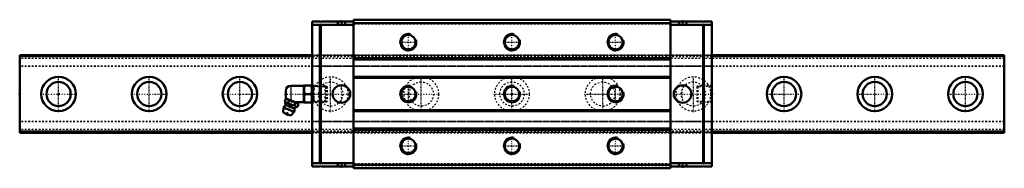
# Model space of a CAD drawing. Header units: millimetres. Extents: x -22 to 548, y -43 to 43.
import ezdxf

# ---------------------------------------------------------------- set-up
doc = ezdxf.new("R2010")
doc.units = ezdxf.units.MM
doc.linetypes.add('Center', pattern=[1.5, 0.45, -0.5, 0.05, -0.5])
doc.linetypes.add('Dashed', pattern=[2, 1, -1])
for name, color, linetype, lineweight in [('2d ConnectionPoints', 7, 'Continuous', 50), ('AM_0', 7, 'Continuous', 50), ('AM_4', 3, 'Continuous', 25), ('AM_5', 3, 'Continuous', 25), ('AM_7', 7, 'Center', 25), ('AM_9', 6, 'Dashed', 25)]:
    doc.layers.add(name, color=color, linetype=linetype, lineweight=lineweight)

# ---------------------------------------------------------------- blocks, each defined once
blk = doc.blocks.new('1_SRG_B_PT1_8_grease_nipple_joint_0_in_s08ddo1an3aj93qqpo5vdsxee________4')
at = {"layer": 'AM_0'}
for p, q in [((131.55, 1.8), (131.55, -1.8)), ((142.05, 4.8), (134.55, 4.8)), ((142.12, 5), (142.05, 4.88)), ((142.05, 4.88), (142.05, -4.88)), ((142.12, 5), (146.68, 5)), ((142.57, 0), (146.23, 0)), ((146.75, 4.88), (146.68, 5)), ((130.96, -4.1), (131.36, -3.12)), ((132.14, -2.79), (131.36, -3.12)), ((138.53, -5.37), (131.66, -2.59)), ((132.84, -4.86), (133.23, -3.87)), ((136.58, -6.37), (136.98, -5.39)), ((137.12, -4.8), (142.05, -4.8)), ((138.86, -6.14), (138.53, -5.37)), ((142.05, -4.88), (142.12, -5)), ((146.68, -5), (142.12, -5)), ((146.68, -5), (146.75, -4.88)), ((130.25, -7.85), (130.05, -10.68)), ((134.54, -12.5), (130.05, -10.68)), ((136.37, -10.32), (130.25, -7.85)), ((134.54, -12.5), (136.37, -10.32)), ((138.46, -7.13), (138.86, -6.14))]:
    blk.add_line(p, q, dxfattribs=at)
for points in [[(142.57, 5), (142.23, 3.69), (142.14, 3.01), (142.12, 2.32), (142.25, 1.16), (142.57, 0)], [(142.57, 0), (142.23, -1.31), (142.14, -1.99), (142.12, -2.68), (142.25, -3.84), (142.57, -5)], [(146.23, 0), (146.57, 1.31), (146.66, 1.99), (146.68, 2.68), (146.55, 3.84), (146.23, 5)], [(146.23, -5), (146.57, -3.69), (146.66, -3.01), (146.68, -2.32), (146.55, -1.16), (146.23, 0)], [(130.96, -4.1), (131.14, -4.5), (131.37, -4.84), (131.55, -5.01), (131.78, -5.1), (132.09, -5.1), (132.43, -5.02), (132.84, -4.86)], [(133.23, -3.87), (132.97, -3.39), (132.61, -3.05), (132.31, -2.94), (131.96, -2.94), (131.36, -3.12)], [(132.84, -4.86), (133.13, -5.18), (133.55, -5.6), (134.02, -5.97), (134.44, -6.18), (134.89, -6.33), (135.56, -6.41), (136.24, -6.4), (136.58, -6.37)], [(136.98, -5.39), (136.58, -4.97), (136.14, -4.6), (135.62, -4.27), (135.04, -4.03), (134.44, -3.9), (133.82, -3.85), (133.23, -3.87)], [(138.86, -6.14), (138.6, -5.66), (138.24, -5.32), (137.93, -5.21), (137.58, -5.21), (136.98, -5.39)], [(136.58, -6.37), (136.77, -6.77), (136.99, -7.11), (137.17, -7.28), (137.4, -7.37), (137.71, -7.37), (138.05, -7.29), (138.46, -7.13)]]:
    blk.add_lwpolyline(points, dxfattribs=at)
for centre, radius, start, end in [((134.55, 1.8), 3, 90, 180), ((125.43, -6.41), 6, 4.5497, 22.6438), ((134.55, -1.8), 3, 180, 195.4194), ((133.31, -9.09), 3.3, 131.1614, 158), ((130.61, -6), 0.8, 311.1614, 4.5497), ((132.86, -10.18), 1.82, 214.2344, 281.7656), ((133.31, -9.09), 3.3, 338, 4.8386), ((137.39, -8.74), 0.8, 131.4503, 184.8386), ((140.84, -12.64), 6, 113.3453, 131.4503)]:
    blk.add_arc(centre, radius, start, end, dxfattribs=at)
at = {"layer": 'AM_4'}
for p, q in [((134.55, 4.8), (134.55, -3.76)), ((136.6, -8.81), (131.14, -6.6)), ((136.86, -8.14), (131.41, -5.94))]:
    blk.add_line(p, q, dxfattribs=at)
at = {"layer": 'AM_5', "linetype": 'Dashed'}
for p, q in [((147.08, 4.66), (147.53, 4.38)), ((154.73, 4.08), (147.73, 4.26)), ((147.75, 4.86), (147.75, -4.86)), ((147.08, -4.66), (147.53, -4.38)), ((154.73, -4.08), (147.73, -4.26))]:
    blk.add_line(p, q, dxfattribs=at)
at = {"layer": 'AM_7'}
blk.add_line((132.02, -12.26), (135.49, -3.69), dxfattribs=at)
at = {"layer": 'AM_9'}
for p, q in [((154.17, 4.67), (146.75, 4.86)), ((154.75, 4.06), (154.17, 4.67)), ((154.17, 4.67), (154.17, -4.67)), ((154.75, 4.06), (154.75, -4.06)), ((146.75, -4.86), (154.17, -4.67)), ((154.17, -4.67), (154.75, -4.06))]:
    blk.add_line(p, q, dxfattribs=at)
blk = doc.blocks.new('2_SRG45SLRSSB_PT1_81_Slide25_55_0_in_s08ddo1an3aj93qqpo5vdsxee________4')
at = {"layer": 'AM_0'}
for p, q in [((151.35, 42), (146.75, 42)), ((146.75, 42), (146.75, -42)), ((151.35, 40), (146.75, 40)), ((151.35, 42), (151.35, 41.5)), ((151.35, 41.5), (151.85, 42)), ((151.85, 40), (151.35, 40.5)), ((151.35, 40.5), (151.35, -40.5)), ((170.75, 42), (151.85, 42)), ((151.85, -40), (151.85, 40)), ((170.75, 40), (151.85, 40)), ((354.25, 43), (170.75, 43)), ((170.75, 43), (170.75, -43)), ((354.25, 41), (170.75, 41)), ((354.25, 43), (354.25, -43)), ((354.25, 42), (373.15, 42)), ((354.25, 40), (373.15, 40)), ((373.65, 41.5), (373.15, 42)), ((373.15, 40), (373.65, 40.5)), ((373.15, -40), (373.15, 40)), ((373.65, 42), (373.65, 41.5)), ((373.65, 42), (378.25, 42)), ((373.65, 40.5), (373.65, -40.5)), ((373.65, 40), (378.25, 40)), ((378.25, 42), (378.25, -42)), ((354.25, 20.7), (170.75, 20.7)), ((354.25, 20), (170.75, 20)), ((354.25, 10), (170.75, 10)), ((354.25, 9.3), (170.75, 9.3)), ((354.25, -9.3), (170.75, -9.3)), ((354.25, -10), (170.75, -10)), ((354.25, -20), (170.75, -20)), ((354.25, -20.7), (170.75, -20.7)), ((151.35, -40), (146.75, -40)), ((151.35, -42), (146.75, -42)), ((151.35, -40.5), (151.85, -40)), ((151.85, -42), (151.35, -41.5)), ((151.35, -41.5), (151.35, -42)), ((170.75, -40), (151.85, -40)), ((170.75, -42), (151.85, -42)), ((354.25, -41), (170.75, -41)), ((354.25, -43), (170.75, -43)), ((354.25, -40), (373.15, -40)), ((354.25, -42), (373.15, -42)), ((373.65, -40.5), (373.15, -40)), ((373.15, -42), (373.65, -41.5)), ((373.65, -40), (378.25, -40)), ((373.65, -41.5), (373.65, -42)), ((373.65, -42), (378.25, -42))]:
    blk.add_line(p, q, dxfattribs=at)
for centre, radius in [((202.5, 30), 4.19), ((262.5, 30), 4.19), ((322.5, 30), 4.19), ((163.75, 0), 5.1), ((202.5, 0), 4.19), ((262.5, 0), 4.19), ((322.5, 0), 4.19), ((361.25, 0), 5.1), ((202.5, -30), 4.19), ((262.5, -30), 4.19), ((322.5, -30), 4.19)]:
    blk.add_circle(centre, radius, dxfattribs=at)
at = {"layer": 'AM_5', "linetype": 'Dashed'}
for p, q in [((146.75, 4.99), (154.75, 4.74)), ((154.75, -4.74), (154.75, 4.74)), ((154.75, 4.74), (155.55, 4.13)), ((370.25, 4.74), (369.45, 4.13)), ((378.25, 4.99), (370.25, 4.74)), ((370.25, -4.74), (370.25, 4.74)), ((146.75, -4.99), (154.75, -4.74)), ((154.75, -4.74), (155.55, -4.13)), ((370.25, -4.74), (369.45, -4.13)), ((378.25, -4.99), (370.25, -4.74))]:
    blk.add_line(p, q, dxfattribs=at)
at = {"layer": 'AM_5'}
for centre in [(202.5, 30), (262.5, 30), (322.5, 30), (202.5, 0), (262.5, 0), (322.5, 0), (202.5, -30), (262.5, -30), (322.5, -30)]:
    blk.add_arc(centre, 5, 75, 15, dxfattribs=at)
at = {"layer": 'AM_7'}
for p, q in [((163.75, 42.05), (163.75, 40.95)), ((361.25, 42.05), (361.25, 40.95)), ((202.5, 24.75), (202.5, 35.25)), ((262.5, 24.75), (262.5, 35.25)), ((322.5, 24.75), (322.5, 35.25)), ((197.25, 30), (207.75, 30)), ((257.25, 30), (267.75, 30)), ((317.25, 30), (327.75, 30)), ((130.79, 0), (169.1, 0)), ((163.75, -5.35), (163.75, 5.36)), ((197.25, 0), (220.5, 0)), ((202.5, -5.25), (202.5, 5.25)), ((304.5, 0), (327.75, 0)), ((322.5, -5.25), (322.5, 5.25)), ((355.89, 0), (378.69, 0)), ((361.25, -5.35), (361.25, 5.36)), ((202.5, -35.25), (202.5, -24.75)), ((262.5, -35.25), (262.5, -24.75)), ((322.5, -35.25), (322.5, -24.75)), ((197.25, -30), (207.75, -30)), ((257.25, -30), (267.75, -30)), ((317.25, -30), (327.75, -30)), ((163.75, -42.05), (163.75, -40.95)), ((361.25, -42.05), (361.25, -40.95))]:
    blk.add_line(p, q, dxfattribs=at)
at = {"layer": 'AM_9'}
for p, q in [((151.85, 40), (151.35, 40)), ((161.15, 42), (161.15, 41)), ((166.35, 41), (161.15, 41)), ((166.35, 41), (166.35, 42)), ((354.25, 42.5), (170.75, 42.5)), ((354.25, 40.5), (170.75, 40.5)), ((358.65, 42), (358.65, 41)), ((363.85, 41), (358.65, 41)), ((363.85, 41), (363.85, 42)), ((373.15, 40), (373.65, 40)), ((378.25, 22.5), (146.75, 22.5)), ((378.25, 22.25), (146.75, 22.25)), ((378.25, 21.5), (146.75, 21.5)), ((378.25, 16.08), (146.75, 16.08)), ((378.25, 16), (146.75, 16)), ((147.35, 4.39), (146.75, 4.99)), ((155.55, 4.13), (147.35, 4.39)), ((147.35, 4.39), (147.35, -4.39)), ((155.55, 4.13), (155.55, -4.13)), ((377.65, 4.39), (369.45, 4.13)), ((369.45, 4.13), (369.45, -4.13)), ((378.25, 4.99), (377.65, 4.39)), ((377.65, 4.39), (377.65, -4.39)), ((146.75, -4.99), (147.35, -4.39)), ((147.35, -4.39), (155.55, -4.13)), ((369.45, -4.13), (377.65, -4.39)), ((377.65, -4.39), (378.25, -4.99)), ((378.25, -16), (146.75, -16)), ((378.25, -16.08), (146.75, -16.08)), ((378.25, -21.5), (146.75, -21.5)), ((378.25, -22.25), (146.75, -22.25)), ((146.75, -22.5), (378.25, -22.5)), ((151.85, -40), (151.35, -40)), ((166.35, -41), (161.15, -41)), ((161.15, -41), (161.15, -42)), ((166.35, -42), (166.35, -41)), ((354.25, -40.5), (170.75, -40.5)), ((354.25, -42.5), (170.75, -42.5)), ((363.85, -41), (358.65, -41)), ((358.65, -41), (358.65, -42)), ((363.85, -42), (363.85, -41)), ((373.15, -40), (373.65, -40))]:
    blk.add_line(p, q, dxfattribs=at)
blk = doc.blocks.new('3_SRG45SLR57022_5_Track_0_in_s08ddo1an3aj93qqpo5vdsxee________4')
at = {"layer": 'AM_0'}
for p, q in [((146.75, 22.5), (-22.5, 22.5)), ((-22.5, 22.5), (-22.5, -22.5)), ((547.5, 22.5), (378.25, 22.5)), ((547.5, 22.5), (547.5, -22.5)), ((-22.5, -22.5), (146.75, -22.5)), ((378.25, -22.5), (547.5, -22.5))]:
    blk.add_line(p, q, dxfattribs=at)
for centre, radius in [((0, 0), 10), ((0, 0), 7), ((52.5, 0), 10), ((52.5, 0), 7), ((105, 0), 10), ((105, 0), 7), ((420, 0), 10), ((420, 0), 7), ((472.5, 0), 10), ((472.5, 0), 7), ((525, 0), 10), ((525, 0), 7)]:
    blk.add_circle(centre, radius, dxfattribs=at)
at = {"layer": 'AM_4'}
for p, q in [((146.75, 21.5), (-22.5, 21.5)), ((547.5, 21.5), (378.25, 21.5)), ((146.75, -21.5), (-22.5, -21.5)), ((547.5, -21.5), (378.25, -21.5))]:
    blk.add_line(p, q, dxfattribs=at)
at = {"layer": 'AM_7'}
for p, q in [((0, -10.5), (0, 10.5)), ((52.5, -10.5), (52.5, 10.5)), ((105, -10.5), (105, 10.5)), ((157.5, -10.5), (157.5, 10.5)), ((210, -10.5), (210, 10.5)), ((262.5, -10.5), (262.5, 10.5)), ((315, -10.5), (315, 10.5)), ((367.5, -10.5), (367.5, 10.5)), ((420, -10.5), (420, 10.5)), ((472.5, -10.5), (472.5, 10.5)), ((525, -10.5), (525, 10.5)), ((-10.5, 0), (10.5, 0)), ((42, 0), (63, 0)), ((94.5, 0), (115.5, 0)), ((252, 0), (273, 0)), ((409.5, 0), (430.5, 0)), ((462, 0), (483, 0)), ((514.5, 0), (535.5, 0))]:
    blk.add_line(p, q, dxfattribs=at)
at = {"layer": 'AM_9'}
for p, q in [((547.5, 22.25), (-22.5, 22.25)), ((547.5, 20.5), (-22.5, 20.5)), ((378.25, 22.5), (146.75, 22.5)), ((378.25, 21.5), (146.75, 21.5)), ((547.5, 16.08), (-22.5, 16.08)), ((547.5, 16), (-22.5, 16)), ((547.5, -16), (-22.5, -16)), ((547.5, -16.08), (-22.5, -16.08)), ((547.5, -20.5), (-22.5, -20.5)), ((547.5, -22.25), (-22.5, -22.25)), ((378.25, -21.5), (146.75, -21.5)), ((146.75, -22.5), (378.25, -22.5))]:
    blk.add_line(p, q, dxfattribs=at)
for centre, radius in [((157.5, 0), 10), ((157.5, 0), 7), ((210, 0), 10), ((210, 0), 7), ((262.5, 0), 10), ((262.5, 0), 7), ((315, 0), 10), ((315, 0), 7), ((367.5, 0), 10), ((367.5, 0), 7)]:
    blk.add_circle(centre, radius, dxfattribs=at)

msp = doc.modelspace()

# ---------------------------------------------------------------- linework, layer by layer
at = {"layer": '2d ConnectionPoints'}
for p in [(163.75, 42), (361.25, 42), (-22.5, 0), (0, 0), (0, 0), (146.75, 0), (262.5, 0), (378.25, 0), (163.75, -42), (361.25, -42)]:
    msp.add_point(p, dxfattribs=at)

# ---------------------------------------------------------------- block references
for name in ['2_SRG45SLRSSB_PT1_81_Slide25_55_0_in_s08ddo1an3aj93qqpo5vdsxee________4', '3_SRG45SLR57022_5_Track_0_in_s08ddo1an3aj93qqpo5vdsxee________4', '1_SRG_B_PT1_8_grease_nipple_joint_0_in_s08ddo1an3aj93qqpo5vdsxee________4']:
    msp.add_blockref(name, (0, 0))

doc.saveas('drawing.dxf')
